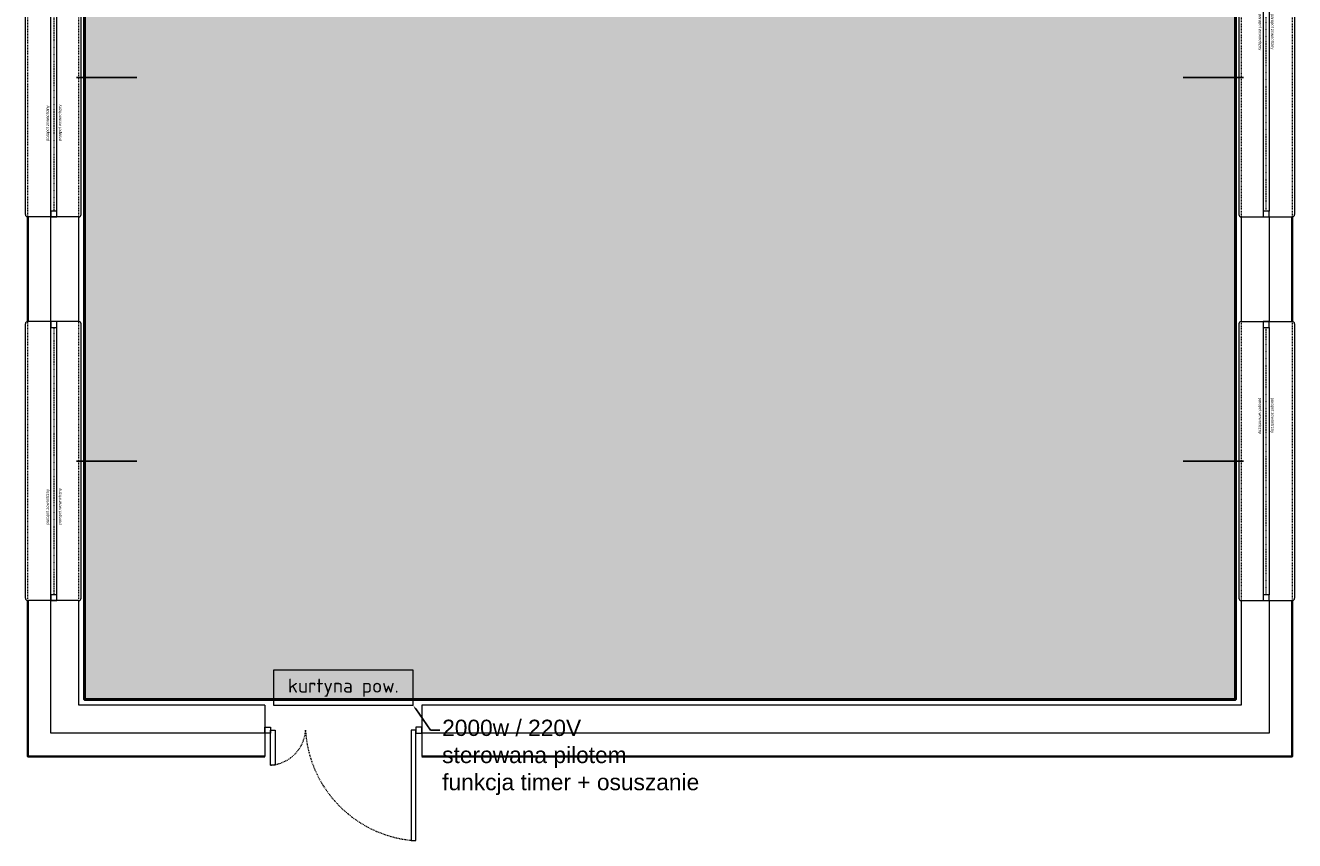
# Model space of a CAD drawing. Header units: millimetres. Extents: x -6697 to 21546, y -3389 to 18959.
# Tile 119 of 153: x 2423 to 3515, y 14493 to 15194. Entities that reach past the tile are written whole.
import ezdxf
from ezdxf import colors
from ezdxf.entities.mleader import LeaderData, LeaderLine
from ezdxf.math import Vec2, Vec3

# ---------------------------------------------------------------- set-up
doc = ezdxf.new("R2010")
doc.units = ezdxf.units.MM
doc.linetypes.add('0.5_0.5', pattern=[1, 0.5, -0.5])
doc.linetypes.add('JIS_02_0.7', pattern=[1.35, 0.75, -0.6])
doc.layers.add('2DS_PLS_zw', color=120, linetype='Continuous', lineweight=50, true_color=0x00ffbf)
doc.layers.add('wyposażenie', color=7, linetype='Continuous', lineweight=5, true_color=0x999999)
doc.layers.add('def', color=7, linetype='Continuous', plot=False)
doc.layers.add('pomocnicze', color=6, linetype='Continuous', plot=False)
for name, color, linetype, lineweight in [('sciany_wew', 7, 'Continuous', 18), ('sciany_zew', 7, 'Continuous', 35), ('stolarka_mysz_drzwi', 7, 'Continuous', 5), ('stolarka_mysz_okna', 7, 'Continuous', 5), ('tabelka', 7, 'Continuous', 5)]:
    doc.layers.add(name, color=color, linetype=linetype, lineweight=lineweight)
doc.styles.add('ISO', font='isocpeur.ttf')
doc.styles.get("Standard").update_dxf_attribs({"font": 'arial.ttf'})

# ---------------------------------------------------------------- blocks, each defined once
blk = doc.blocks.new('*U315')
at = {"layer": 'pomocnicze'}
blk.add_lwpolyline([(-19.5, -120), (-71.5, -120)], dxfattribs=at)
at = {"layer": 'stolarka_mysz_okna', "linetype": 'JIS_02_0.7'}
for points in [[(-21.5, 0), (-21.5, -240)], [(22.5, 0), (22.5, -240)]]:
    blk.add_lwpolyline(points, dxfattribs=at)
at = {"layer": 'stolarka_mysz_okna'}
for points in [[(-2.5, 0), (-2.5, -5), (2.5, -5), (2.5, 0)], [(-2.5, -235), (-2.5, -240), (2.5, -240), (2.5, -235)]]:
    blk.add_lwpolyline(points, close=True, dxfattribs=at)
for points in [[(-23.5, -2), (-23.5, -238)], [(-2.5, -5), (-2.5, -235)], [(2.5, -5), (2.5, -235)], [(24.5, -2), (24.5, -238)]]:
    blk.add_lwpolyline(points, dxfattribs=at)
at = {"layer": 'stolarka_mysz_okna', "linetype": '0.5_0.5'}
blk.add_lwpolyline([(0, -235), (0, -5)], dxfattribs=at)
at = {"layer": 'stolarka_mysz_okna'}
for centre, start, end in [((-21.5, -2), 90, 180), ((22.5, -2), 0, 90), ((-21.5, -238), 180, 270), ((22.5, -238), 270, 0)]:
    blk.add_arc(centre, 2, start, end, dxfattribs=at)
at = {"style": 'ISO', "flags": 9}
for tag, p in [('KLASA_ODPORNOSCI', (162.7, -22.5)), ('MATERIAL', (162.7, -49.6)), ('KOLOR_OKNA', (163.1, -72.4))]:
    blk.add_attdef(tag, p, '', height=14, dxfattribs=at)
at = {"layer": 'def', "color": 9, "true_color": 0xc7c8ca, "char_height": 2.5, "attachment_point": 1, "rotation": 270}
for s, insert in [('parapet wewnetrzny', (-3.8, -65.4)), ('parapet zewnetrzny', (6.8, -65.4))]:
    blk.add_mtext_dynamic_manual_height_columns(s, width=37.13, gutter_width=12.5, heights=[0], dxfattribs=dict(at, insert=insert))
blk = doc.blocks.new('*U159')
at = {"layer": 'stolarka_mysz_drzwi'}
for points in [[(9, 0), (9, 95), (5, 95), (5, 0)], [(0, -2.5), (5, -2.5), (5, 2.5), (0, 2.5)]]:
    blk.add_lwpolyline(points, close=True, dxfattribs=at)
at = {"layer": 'stolarka_mysz_drzwi', "linetype": 'JIS_02_0.7'}
blk.add_arc((-1.1, -6.1), 101.3, 3.4421, 86.5579, dxfattribs=at)
at = {"style": 'ISO', "flags": 9}
for tag, p in [('MATERIAL', (268, -34.6)), ('KOLOR_DRZWI', (268.4, -55.9)), ('WYPELNIENIE_DRZWI', (268, -77.6))]:
    blk.add_attdef(tag, p, '', height=14, dxfattribs=at)
blk = doc.blocks.new('*U314')
at = {"layer": 'stolarka_mysz_drzwi'}
for points in [[(-9, 0), (-9, 30), (-5, 30), (-5, 0)], [(0, -2.5), (-5, -2.5), (-5, 2.5), (0, 2.5)]]:
    blk.add_lwpolyline(points, close=True, dxfattribs=at)
at = {"layer": 'stolarka_mysz_drzwi', "linetype": 'JIS_02_0.7'}
blk.add_arc((-3.1, -1.9), 32, 93.4421, 176.5579, dxfattribs=at)
at = {"style": 'ISO', "flags": 9}
for tag, p in [('MATERIAL', (168, -34.6)), ('KOLOR_DRZWI', (168.4, -55.9)), ('WYPELNIENIE_DRZWI', (168, -77.6))]:
    blk.add_attdef(tag, p, '', height=14, dxfattribs=at)
blk = doc.blocks.new('*U316')
at = {"layer": 'pomocnicze'}
blk.add_lwpolyline([(19.5, 120), (71.5, 120)], dxfattribs=at)
at = {"layer": 'stolarka_mysz_okna'}
for points in [[(-24.5, 2), (-24.5, 238)], [(-2.5, 5), (-2.5, 235)], [(2.5, 5), (2.5, 235)], [(23.5, 2), (23.5, 238)]]:
    blk.add_lwpolyline(points, dxfattribs=at)
at = {"layer": 'stolarka_mysz_okna', "linetype": 'JIS_02_0.7'}
for points in [[(-22.5, 0), (-22.5, 240)], [(21.5, 0), (21.5, 240)]]:
    blk.add_lwpolyline(points, dxfattribs=at)
at = {"layer": 'stolarka_mysz_okna'}
for points in [[(2.5, 235), (2.5, 240), (-2.5, 240), (-2.5, 235)], [(2.5, 0), (2.5, 5), (-2.5, 5), (-2.5, 0)]]:
    blk.add_lwpolyline(points, close=True, dxfattribs=at)
at = {"layer": 'stolarka_mysz_okna', "linetype": '0.5_0.5'}
blk.add_lwpolyline([(0, 235), (0, 5)], dxfattribs=at)
at = {"layer": 'stolarka_mysz_okna'}
for centre, start, end in [((-22.5, 238), 90, 180), ((21.5, 238), 0, 90), ((-22.5, 2), 180, 270), ((21.5, 2), 270, 0)]:
    blk.add_arc(centre, 2, start, end, dxfattribs=at)
at = {"style": 'ISO', "flags": 9}
for tag, p in [('KLASA_ODPORNOSCI', (162.7, -22.5)), ('MATERIAL', (162.7, -49.6)), ('KOLOR_OKNA', (163.1, -72.4))]:
    blk.add_attdef(tag, p, '', height=14, dxfattribs=at)
at = {"layer": 'def', "color": 9, "true_color": 0xc7c8ca, "char_height": 2.5, "attachment_point": 1, "rotation": 90}
for s, insert in [('parapet zewnetrzny', (-6.8, 65.4)), ('parapet wewnetrzny', (3.8, 65.4))]:
    blk.add_mtext_dynamic_manual_height_columns(s, width=37.13, gutter_width=12.5, heights=[0], dxfattribs=dict(at, insert=insert))
blk = doc.blocks.new('parter')
at = {"layer": 'sciany_wew'}
for points in [[(204, 20), (20, 20), (20, 818)], [(44, 464), (0, 464)], [(44, 374), (44, 464)], [(1044, 464), (1044, 374)], [(1044, 464), (1088, 464)], [(1068, 464), (1068, 374)], [(44, 374), (0, 374)], [(1044, 374), (1088, 374)], [(44, 134), (0, 134)], [(204, 44), (44, 44), (44, 134)], [(1044, 134), (1044, 44), (339, 44)], [(1068, 134), (1068, 20), (339, 20)], [(1044, 134), (1088, 134)], [(204, 44), (204, 0)], [(339, 44), (339, 0)]]:
    blk.add_lwpolyline(points, dxfattribs=at)
at = {"layer": 'sciany_zew'}
for points in [[(0, 374), (0, 464)], [(1088, 464), (1088, 374)], [(204, 0), (0, 0), (0, 134)], [(1088, 134), (1088, 0), (339, 0)]]:
    blk.add_lwpolyline(points, dxfattribs=at)
at = {"layer": 'sciany_wew', "rotation": 180}
for name, p in [('*U314', (204, 22.5)), ('*U159', (339, 22.5))]:
    blk.add_blockref(name, p, dxfattribs=at)
at = {"layer": 'stolarka_mysz_okna'}
for name, p in [('*U316', (22.5, 464)), ('*U315', (1065.5, 704)), ('*U316', (22.5, 134)), ('*U315', (1065.5, 374))]:
    blk.add_blockref(name, p, dxfattribs=at)

msp = doc.modelspace()

# ---------------------------------------------------------------- hatches: boundary and pattern name
at = {"layer": '2DS_PLS_zw', "true_color": 0xafd9aa, "transparency": 33554572}
h = msp.add_hatch(color=9, dxfattribs=at)
h.dxf.hatch_style = 1
h.paths.add_polyline_path([(2473.7, 15354.56), (3463.7, 15354.56), (3463.7, 14614.56), (2473.7, 14614.56)])

# ---------------------------------------------------------------- linework, layer by layer
at = {"layer": '2DS_PLS_zw', "color": 9, "true_color": 0xafd9aa, "transparency": 33554572}
msp.add_lwpolyline([(2473.7, 15354.56), (3463.7, 15354.56), (3463.7, 14614.56), (2473.7, 14614.56)], close=True, dxfattribs=at)
at = {"layer": 'wyposażenie'}
msp.add_lwpolyline([(2636.25, 14609.56), (2756.25, 14609.56), (2756.25, 14639.56), (2636.25, 14639.56)], close=True, dxfattribs=at)

# ---------------------------------------------------------------- block references
at = {"layer": 'sciany_wew'}
msp.add_blockref('parter', (2424.7, 14565.56), dxfattribs=at)

# ---------------------------------------------------------------- texts
at = {"layer": 'wyposażenie', "insert": (2696.25, 14624.56), "char_height": 12, "width": 669.8292, "attachment_point": 5, "style": 'ISO'}
msp.add_mtext('\\pt24;kurtyna pow.', dxfattribs=at)

# ---------------------------------------------------------------- leaders
at = {"layer": 'tabelka'}
ml = msp.add_multileader_mtext('Standard', dxfattribs=at)
ml.set_content('2000w / 220V \\Psterowana pilotem\\Pfunkcja timer + osuszanie', color=256)
ml.set_leader_properties()
ml.build(insert=Vec2(0, 0))
ctx = ml.context
ctx.base_point, ctx.char_height, ctx.plane_origin = Vec3(2779.28, 14588.03), 14, Vec3(2683.64, 14629.82)
notes = []
notes.append((ctx, [(1, (1, 1, 0), (2771.28, 14588.03), (1, 0), 8, [(0, [(2756.25, 14609.56)], 0, [])])]))
ctx.mtext.insert, ctx.mtext.width, ctx.mtext.flow_direction = Vec3(2781.28, 14597.09), 225.5035, 5
for ctx, leaders in notes:
    for number, flags, end, landing, length, lines in leaders:
        leader = LeaderData()
        leader.index, (leader.has_last_leader_line, leader.has_dogleg_vector, leader.attachment_direction) = number, flags
        leader.last_leader_point, leader.dogleg_vector, leader.dogleg_length = Vec3(end), Vec3(landing), length
        for number, points, colour, breaks in lines:
            line = LeaderLine()
            line.index, line.vertices, line.color, line.breaks = number, Vec3.list(points), colors.encode_raw_color(colour), breaks
            leader.lines.append(line)
        ctx.leaders.append(leader)

doc.saveas('drawing.dxf')
